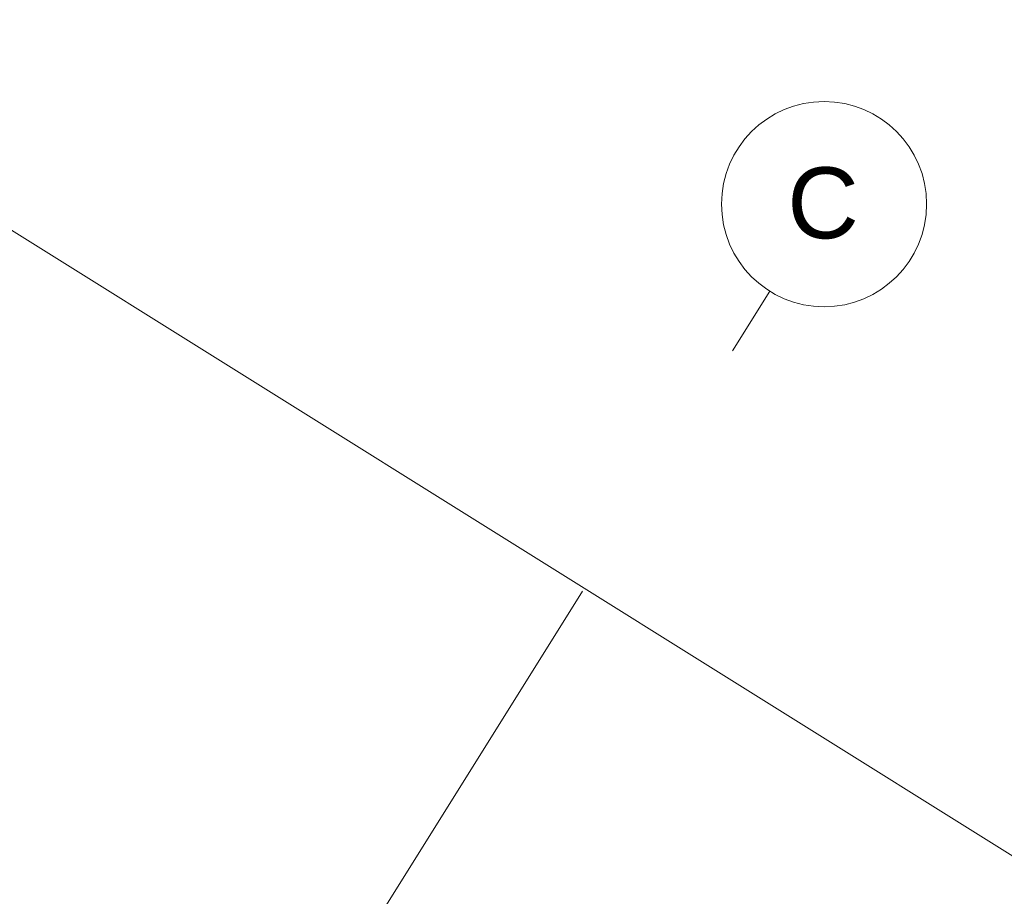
# Model space of a CAD drawing. Header units: inches. Extents: x 16 to 173, y 15 to 159.
# Tile 40 of 43: x 115 to 126, y 127 to 137. Entities that reach past the tile are written whole.
import ezdxf

# ---------------------------------------------------------------- set-up
doc = ezdxf.new("R2010")
doc.units = ezdxf.units.IN
doc.header["$MEASUREMENT"] = 0
doc.linetypes.add('Grid Line', pattern=[22.225, 12.7, -3.175, 3.175, -3.175])
for name, color, linetype, lineweight in [('A-FLOR', 192, 'Continuous', 13), ('S-GRID', 1, 'Continuous', 9), ('S-GRID-IDEN', 1, 'Continuous', 9)]:
    doc.layers.add(name, color=color, linetype=linetype, lineweight=lineweight)
doc.styles.add('Arial_1', font='arial.ttf', dxfattribs={"height": 600})

# ---------------------------------------------------------------- blocks, each defined once
blk = doc.blocks.new('Grid - M_Grid Head - Circle-11506-_منفی')
at = {"layer": 'S-GRID-IDEN'}
blk.add_circle((0, 0), 6.5, dxfattribs=at)

msp = doc.modelspace()

# ---------------------------------------------------------------- linework, layer by layer
at = {"layer": 'A-FLOR'}
msp.add_line((172.881, 98.214), (75.444, 159.099), dxfattribs=at)
at = {"layer": 'S-GRID', "linetype": 'Grid Line'}
msp.add_line((67.339, 44.314), (123.278, 133.834), dxfattribs=at)

# ---------------------------------------------------------------- block references
at = {"layer": 'S-GRID-IDEN', "xscale": 0.1767626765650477, "yscale": 0.1767626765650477, "zscale": 0.1767626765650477, "rotation": 327.9999999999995}
msp.add_blockref('Grid - M_Grid Head - Circle-11506-_منفی', (123.887, 134.809), dxfattribs=at)

# ---------------------------------------------------------------- next in the draw order: texts
at = {"layer": 'S-GRID-IDEN', "insert": (123.475, 135.221), "char_height": 0.795, "width": 0.97779, "attachment_point": 1, "style": 'Arial_1', "bg_fill": 3, "box_fill_scale": 1.25, "bg_fill_color": 256, "bg_fill_true_color": 13158600, "bg_fill_transparency": 0}
msp.add_mtext('C', dxfattribs=at)

doc.saveas('drawing.dxf')
